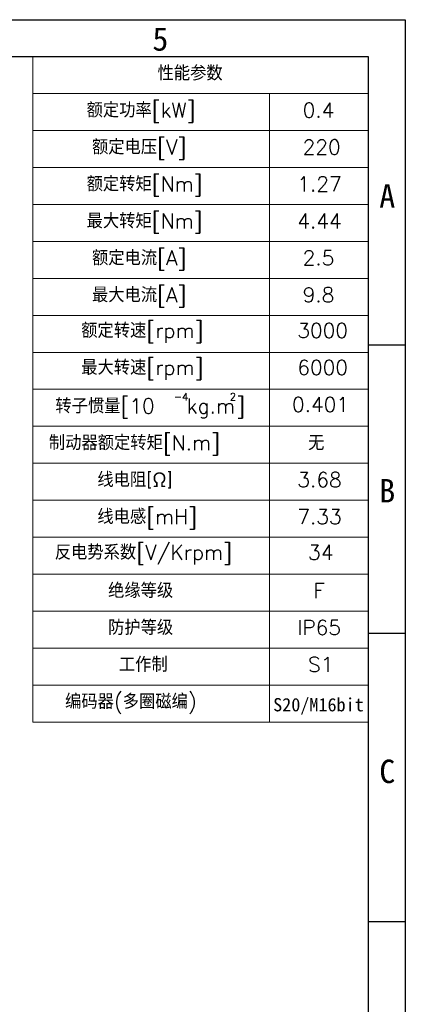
# Model space of a CAD drawing. Header units: millimetres. Extents: x 7 to 438, y 7 to 308.
# Tile 26 of 26: x 360 to 438, y 108 to 308. Entities that reach past the tile are written whole.
import ezdxf

# ---------------------------------------------------------------- set-up
doc = ezdxf.new("R2010")
doc.units = ezdxf.units.MM
doc.linetypes.add('SLD-实线', pattern=[0])
doc.layers.add('图框', color=7, linetype='SLD-实线')
doc.layers.add('粗实线层', color=7, linetype='SLD-实线', lineweight=25)
doc.styles.add('SLDTEXTSTYLE0', font='txt', dxfattribs={"bigfont": 'bigfont'})
doc.styles.add('SLDTEXTSTYLE1', font='txt')

# ---------------------------------------------------------------- blocks, each defined once
blk = doc.blocks.new('SW_TABLEANNOTATION_0')
at = {"color": 0, "linetype": 'SLD-实线', "lineweight": 18, "ltscale": 1.5}
for p, q in [((0, 0), (0, -7.5)), ((0, 0), (47.94, 0)), ((47.94, 0), (67.99, 0)), ((67.99, 0), (67.99, -7.5)), ((67.99, -127.5), (67.99, -135)), ((47.94, -135), (67.99, -135))]:
    blk.add_line(p, q, dxfattribs=at)
at = {"color": 0, "linetype": 'Continuous', "lineweight": 0, "ltscale": 1.5}
for p, q in [((0, -7.5), (0, -15)), ((0, -7.5), (47.94, -7.5)), ((47.94, -7.5), (47.94, -15)), ((47.94, -7.5), (67.99, -7.5)), ((67.99, -7.5), (67.99, -15)), ((0, -15), (0, -22.5)), ((0, -15), (47.94, -15)), ((47.94, -15), (47.94, -22.5)), ((47.94, -15), (67.99, -15)), ((67.99, -15), (67.99, -22.5)), ((0, -22.5), (0, -30)), ((0, -22.5), (47.94, -22.5)), ((47.94, -22.5), (47.94, -30)), ((47.94, -22.5), (67.99, -22.5)), ((67.99, -22.5), (67.99, -30)), ((0, -30), (0, -37.5)), ((0, -30), (47.94, -30)), ((47.94, -30), (47.94, -37.5)), ((47.94, -30), (67.99, -30)), ((67.99, -30), (67.99, -37.5)), ((0, -37.5), (0, -45)), ((0, -37.5), (47.94, -37.5)), ((47.94, -37.5), (47.94, -45)), ((47.94, -37.5), (67.99, -37.5)), ((67.99, -37.5), (67.99, -45)), ((0, -45), (0, -52.5)), ((0, -45), (47.94, -45)), ((47.94, -45), (47.94, -52.5)), ((47.94, -45), (67.99, -45)), ((67.99, -45), (67.99, -52.5)), ((0, -52.5), (0, -60)), ((0, -52.5), (47.94, -52.5)), ((47.94, -52.5), (47.94, -60)), ((47.94, -52.5), (67.99, -52.5)), ((67.99, -52.5), (67.99, -60)), ((0, -60), (0, -67.5)), ((0, -60), (47.94, -60)), ((47.94, -60), (47.94, -67.5)), ((47.94, -60), (67.99, -60)), ((67.99, -60), (67.99, -67.5)), ((0, -67.5), (0, -75)), ((0, -67.5), (47.94, -67.5)), ((47.94, -67.5), (47.94, -75)), ((47.94, -67.5), (67.99, -67.5)), ((67.99, -67.5), (67.99, -75)), ((0, -75), (0, -82.5)), ((0, -75), (47.94, -75)), ((47.94, -75), (47.94, -82.5)), ((47.94, -75), (67.99, -75)), ((67.99, -75), (67.99, -82.5)), ((0, -82.5), (0, -90)), ((0, -82.5), (47.94, -82.5)), ((47.94, -82.5), (47.94, -90)), ((47.94, -82.5), (67.99, -82.5)), ((67.99, -82.5), (67.99, -90)), ((0, -90), (0, -97.5)), ((0, -90), (47.94, -90)), ((47.94, -90), (47.94, -97.5)), ((47.94, -90), (67.99, -90)), ((67.99, -90), (67.99, -97.5)), ((0, -97.5), (0, -105)), ((0, -97.5), (47.94, -97.5)), ((47.94, -97.5), (47.94, -105)), ((47.94, -97.5), (67.99, -97.5)), ((67.99, -97.5), (67.99, -105)), ((0, -105), (0, -112.5)), ((0, -105), (47.94, -105)), ((47.94, -105), (47.94, -112.5)), ((47.94, -105), (67.99, -105)), ((67.99, -105), (67.99, -112.5)), ((0, -112.5), (0, -120)), ((0, -112.5), (47.94, -112.5)), ((47.94, -112.5), (47.94, -120)), ((47.94, -112.5), (67.99, -112.5)), ((67.99, -112.5), (67.99, -120)), ((0, -120), (0, -127.5)), ((0, -120), (47.94, -120)), ((47.94, -120), (47.94, -127.5)), ((47.94, -120), (67.99, -120)), ((67.99, -120), (67.99, -127.5)), ((0, -127.5), (0, -135)), ((0, -127.5), (47.94, -127.5)), ((47.94, -127.5), (47.94, -135)), ((47.94, -127.5), (67.99, -127.5)), ((0, -135), (47.94, -135))]:
    blk.add_line(p, q, dxfattribs=at)
at = {"color": 0, "linetype": 'Continuous', "lineweight": 0, "ltscale": 1.5, "attachment_point": 1}
for s, insert, char_height, style in [('性能参数', (25.26, -1.84), 3, 'SLDTEXTSTYLE0'), ('额定功率[kW]', (10.88, -9.34), 3, 'SLDTEXTSTYLE0'), ('0.4', (54.69, -9.34), 3, 'SLDTEXTSTYLE0'), ('额定电压[V]', (11.97, -16.84), 3, 'SLDTEXTSTYLE0'), ('220', (54.69, -16.84), 3, 'SLDTEXTSTYLE0'), ('额定转矩[Nm]', (10.88, -24.34), 3, 'SLDTEXTSTYLE0'), ('1.27', (53.6, -24.34), 3, 'SLDTEXTSTYLE0'), ('最大转矩[Nm]', (10.88, -31.84), 3, 'SLDTEXTSTYLE0'), ('4.44', (53.6, -31.84), 3, 'SLDTEXTSTYLE0'), ('额定电流[A]', (11.97, -39.34), 3, 'SLDTEXTSTYLE0'), ('2.5', (54.69, -39.34), 3, 'SLDTEXTSTYLE0'), ('最大电流[A]', (11.97, -46.84), 3, 'SLDTEXTSTYLE0'), ('9.8', (54.69, -46.84), 3, 'SLDTEXTSTYLE0'), ('额定转速[rpm]', (9.79, -54.07), 3, 'SLDTEXTSTYLE0'), ('3000', (53.6, -54.07), 3, 'SLDTEXTSTYLE0'), ('最大转速[rpm]', (9.79, -61.57), 3, 'SLDTEXTSTYLE0'), ('6000', (53.6, -61.57), 3, 'SLDTEXTSTYLE0'), ('转子惯量[10', (4.55, -69.38), 3, 'SLDTEXTSTYLE0'), ('-4', (28.55, -68.26), 1.5, 'SLDTEXTSTYLE0'), ('kg.m', (31.17, -69.38), 3, 'SLDTEXTSTYLE0'), ('2', (39.9, -68.26), 1.5, 'SLDTEXTSTYLE0'), (']', (41.21, -69.38), 3, 'SLDTEXTSTYLE0'), ('0.401', (52.51, -69.07), 3, 'SLDTEXTSTYLE0'), ('制动器额定转矩[N.m]', (3.24, -76.84), 3, 'SLDTEXTSTYLE0'), ('无', (55.78, -76.84), 3, 'SLDTEXTSTYLE0'), ('线电阻[Ω]', (13.06, -84.34), 3, 'SLDTEXTSTYLE0'), ('3.68', (53.6, -84.34), 3, 'SLDTEXTSTYLE0'), ('线电感[mH]', (13.06, -91.84), 3, 'SLDTEXTSTYLE0'), ('7.33', (53.6, -91.84), 3, 'SLDTEXTSTYLE0'), ('反电势系数[V/Krpm]', (4.43, -99.07), 3, 'SLDTEXTSTYLE0'), ('34', (55.78, -99.07), 3, 'SLDTEXTSTYLE0'), ('绝缘等级', (15.24, -106.84), 3, 'SLDTEXTSTYLE0'), ('F', (56.87, -106.84), 3, 'SLDTEXTSTYLE0'), ('防护等级', (15.24, -114.34), 3, 'SLDTEXTSTYLE0'), ('IP65', (53.6, -114.34), 3, 'SLDTEXTSTYLE0'), ('工作制', (17.42, -121.84), 3, 'SLDTEXTSTYLE0'), ('S1', (55.78, -121.84), 3, 'SLDTEXTSTYLE0'), ('编码器(多圈磁编)', (6.51, -129.34), 3, 'SLDTEXTSTYLE0'), ('S20/M16bit', (48.7, -130.14), 2.7, 'SLDTEXTSTYLE1')]:
    blk.add_mtext(s, dxfattribs=dict(at, insert=insert, char_height=char_height, style=style))

msp = doc.modelspace()

# ---------------------------------------------------------------- linework, layer by layer
at = {"layer": '图框', "ltscale": 1.5}
for p, q in [((7.5, 307.5), (438, 307.5)), ((438, 307.5), (438, 7.5)), ((7.5, 300), (430.5, 300)), ((430.5, 300), (430.5, 7.5)), ((430.5, 241.5), (438, 241.5)), ((430.5, 183), (438, 183)), ((430.5, 124.5), (438, 124.5))]:
    msp.add_line(p, q, dxfattribs=at)
at = {"layer": '粗实线层', "linetype": 'SLD-实线', "lineweight": 25, "ltscale": 1.5}
for p, q in [((7.5, 300), (430.5, 300)), ((430.5, 300), (430.5, 7.5))]:
    msp.add_line(p, q, dxfattribs=at)

# ---------------------------------------------------------------- block references
at = {"color": 7, "linetype": 'Continuous', "lineweight": 0, "ltscale": 1.5}
msp.add_blockref('SW_TABLEANNOTATION_0', (362.513883, 300), dxfattribs=at)

# ---------------------------------------------------------------- texts
at = {"layer": '图框', "ltscale": 1.5, "char_height": 4.7625, "attachment_point": 2, "style": 'SLDTEXTSTYLE1'}
for s, insert in [('5', (388.354366, 305.97166)), ('A', (434.343557, 274.117456)), ('B', (434.343557, 214.301232)), ('C', (434.343557, 157.36763))]:
    msp.add_mtext(s, dxfattribs=dict(at, insert=insert))

doc.saveas('drawing.dxf')
